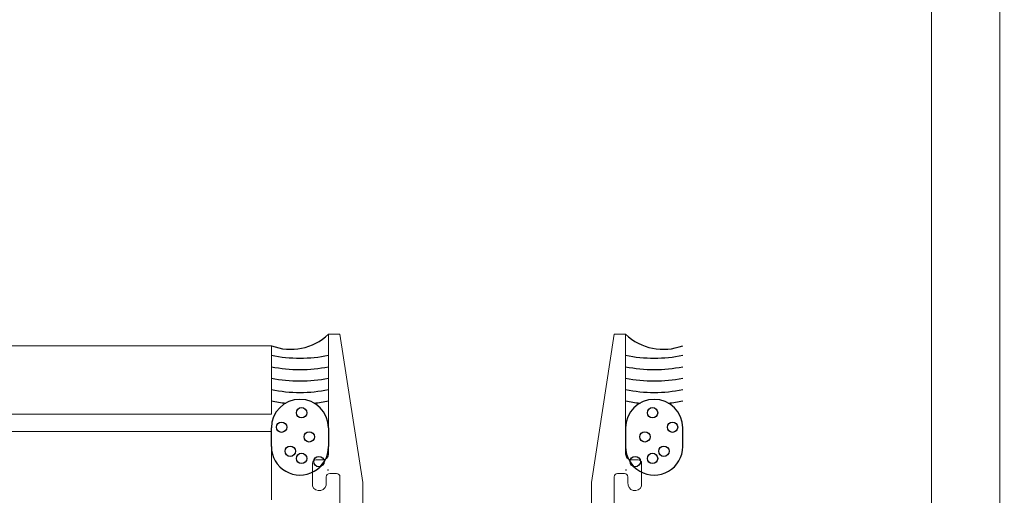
# Model space of a CAD drawing. Header units: inches. Extents: x -647532 to 3008597, y -136987 to 2557681.
# Tile 126 of 153: x 49947 to 50033, y 48855 to 48896. Entities that reach past the tile are written whole.
import ezdxf
from ezdxf import colors
from ezdxf.entities.mleader import LeaderData, LeaderLine
from ezdxf.enums import TextEntityAlignment as Align
from ezdxf.math import Vec2, Vec3

# ---------------------------------------------------------------- set-up
doc = ezdxf.new("R2010")
doc.units = ezdxf.units.IN
doc.header["$MEASUREMENT"] = 0
doc.layers.add('ARCH', color=8, linetype='Continuous')
for name, color, linetype, lineweight in [('FURN', 8, 'Continuous', 5), ('FURN-HATCH', 8, 'Continuous', 5), ('YD-EXTERNAL 1', 8, 'Continuous', 5)]:
    doc.layers.add(name, color=color, linetype=linetype, lineweight=lineweight)
doc.styles.add('ARIAL', font='arial.ttf')
doc.styles.get("Standard").update_dxf_attribs({"font": 'arial.ttf'})

# ---------------------------------------------------------------- blocks, each defined once
blk = doc.blocks.new('BIAL-IT1I-KGD-001-IN-DWG-141 LEVEL 2 - OVERALL FIRE EXIT PLAN$0$A$C258E6B3D')
at = {"lineweight": -3, "ltscale": 1000}
for p, q in [((158.84, 4844.444), (157.209, 4844.444)), ((157.209, 4839.444), (158.84, 4839.444)), ((157.209, 4813.444), (158.84, 4813.444)), ((158.84, 4808.444), (157.209, 4808.444))]:
    blk.add_line(p, q, dxfattribs=at)
for p, q in [((160.001, 4839.944), (160.001, 4840.544)), ((160.301, 4840.844), (162.305, 4840.844)), ((149, 4839.444), (159.501, 4839.444)), ((149, 4838.444), (149, 4839.444)), ((161.201, 4839.344), (161.201, 4838.744)), ((162.001, 4839.644), (161.501, 4839.644)), ((162, 4836.444), (149, 4838.444)), ((161.501, 4838.444), (183.501, 4838.444)), ((191.02, 4836.444), (162, 4836.444)), ((162, 4816.444), (149, 4814.444)), ((191.02, 4816.444), (162, 4816.444)), ((149, 4814.444), (149, 4813.444)), ((161.501, 4814.444), (183.501, 4814.444)), ((149, 4813.444), (159.501, 4813.444)), ((161.201, 4813.544), (161.201, 4814.144)), ((160.001, 4812.944), (160.001, 4812.344)), ((162.001, 4813.244), (161.501, 4813.244)), ((160.301, 4812.044), (162.305, 4812.044)), ((150, 2476.444), (150, 4808.444)), ((150, 4808.444), (156, 4808.444)), ((156, 4808.444), (156, 2476.444)), ((157.52, 2476.444), (157.52, 4808.444)), ((157.52, 4808.444), (163.52, 4808.444))]:
    blk.add_line(p, q)
for centre in [(157.142, 4843.551), (159.256, 4842.795), (155.874, 4841.797), (159.874, 4841.797), (157.988, 4841.132), (160.162, 4840.286), (160.162, 4812.602), (157.988, 4811.755), (155.874, 4811.09), (159.874, 4811.09), (159.256, 4810.093), (157.142, 4809.337)]:
    blk.add_circle(centre, 0.453, dxfattribs=at)
for centre, radius, start, end in [((143.57, 4841.944), 12.556, 351.65554, 351.65554), ((147.57, 4841.944), 12.556, 351.65554, 351.65554), ((145.551, 4842.734), 4.767, 316.3566, 21.02353), ((138.539, 4841.944), 12.556, 348.51485, 11.48515), ((139.539, 4841.944), 12.556, 348.51485, 11.48515), ((140.539, 4841.944), 12.556, 348.51485, 11.48515), ((141.539, 4841.944), 12.556, 348.51485, 11.48515), ((157.209, 4841.944), 2.5, 90, 270), ((142.539, 4841.944), 12.556, 5.63274, 11.48515), ((158.84, 4841.944), 2.5, 270, 90), ((142.539, 4841.944), 12.556, 348.51485, 354.36726), ((144.57, 4841.944), 12.556, 348.51485, 348.89943), ((148.57, 4841.944), 12.556, 348.51485, 348.89943), ((143.57, 4810.944), 12.556, 8.34446, 8.34446), ((147.57, 4810.944), 12.556, 8.34446, 8.34446), ((145.551, 4810.154), 4.767, 338.97647, 43.6434), ((138.539, 4810.944), 12.556, 348.51485, 11.48515), ((139.539, 4810.944), 12.556, 348.51485, 11.48515), ((140.539, 4810.944), 12.556, 348.51485, 11.48515), ((141.539, 4810.944), 12.556, 348.51485, 11.48515), ((157.209, 4810.944), 2.5, 90, 270), ((142.539, 4810.944), 12.556, 5.63274, 11.48515), ((144.57, 4810.944), 12.556, 11.10057, 11.48515), ((158.84, 4810.944), 2.5, 270, 90), ((148.57, 4810.944), 12.556, 11.10057, 11.48515), ((142.539, 4810.944), 12.556, 348.51485, 354.36726)]:
    blk.add_arc(centre, radius, start, end, dxfattribs=at)
for centre, radius, start, end in [((160.301, 4840.544), 0.3, 90, 180), ((162.083, 4840.261), 0.623, 262.45114, 69.14203), ((159.501, 4839.944), 0.5, 270, 0), ((161.501, 4839.344), 0.3, 90, 180), ((161.501, 4838.744), 0.3, 180, 270), ((161.501, 4814.144), 0.3, 90, 180), ((159.501, 4812.944), 0.5, 0, 90), ((161.501, 4813.544), 0.3, 180, 270), ((162.083, 4812.626), 0.623, 290.85797, 97.54886), ((160.301, 4812.344), 0.3, 180, 270)]:
    blk.add_arc(centre, radius, start, end)
blk = doc.blocks.new('BIAL-IT1I-KGD-001-IN-DWG-141 LEVEL 2 - OVERALL FIRE EXIT PLAN$0$TYPE 2')
blk.add_lwpolyline([(4082, 52.802), (118, 52.802), (118, 58.802), (4082, 58.802)])
blk = doc.blocks.new('_TagSlot')
at = {"color": 0, "linetype": 'ByBlock', "lineweight": -2, "transparency": 16777216}
for p, q in [((-4, 4), (4, 4)), ((-4, -4), (4, -4))]:
    blk.add_line(p, q, dxfattribs=at)
for centre, start, end in [((-4, 0), 90, 270), ((4, 0), 270, 90)]:
    blk.add_arc(centre, 4, start, end, dxfattribs=at)
at = {"layer": 'FURN', "color": 0, "transparency": 16777216, "style": 'ARIAL'}
blk.add_attdef('M-01', text='', height=2.5, dxfattribs=at).set_placement((0, -1.5), align=Align.CENTER)
blk = doc.blocks.new('_DotSmall')
at = {"color": 0, "linetype": 'ByBlock', "const_width": 0.5}
blk.add_lwpolyline([(-0.0625, 0, 1), (0.0625, 0, 1)], format="xyb", close=True, dxfattribs=at)
blk = doc.blocks.new('ARCH')
at = {"layer": 'YD-EXTERNAL 1', "rotation": 269.9999999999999}
for name, p in [('BIAL-IT1I-KGD-001-IN-DWG-141 LEVEL 2 - OVERALL FIRE EXIT PLAN$0$TYPE 2', (49974.044, 52662.363)), ('BIAL-IT1I-KGD-001-IN-DWG-141 LEVEL 2 - OVERALL FIRE EXIT PLAN$0$A$C258E6B3D', (45160.642, 49017.883))]:
    blk.add_blockref(name, p, dxfattribs=at)
at = {"layer": 'FURN-HATCH', "linetype": 'Continuous'}
ml = blk.add_multileader_block('Standard', dxfattribs=at)
ml.set_content('_TagSlot', color=256, scale=-11.71875)
ml.set_attribute('M-01', 'VNR1', width=0)
ml.set_leader_properties(color=256, linetype='ByLayer', lineweight=-1)
ml.set_arrow_properties(name='DOTSMALL')
ml.build(insert=Vec2(0, 0))
ml.multileader.update_dxf_attribs({"dogleg_length": 115.809, "arrow_head_size": 28.235})
ctx = ml.context
ctx.base_point, ctx.char_height, ctx.arrow_head_size, ctx.landing_gap_size, ctx.plane_origin = Vec3(101476.346, 52296.962), 200, 28.235, 4, Vec3(100757.024, 52076.672)
notes = []
notes.append((ctx, [(0, (0, 0, 0), (0, 0), (1, 0), 1, [])]))
ctx.block.insert, ctx.block.rotation, ctx.block.scale = Vec3(101570.096, 52296.962), 3.141593, Vec3(-11.71875, 11.71875, 11.71875)
ml = blk.add_multileader_block('Standard', dxfattribs=at)
ml.set_content('_TagSlot', color=256, scale=-11.71875)
ml.set_attribute('M-01', 'VNR1', width=0)
ml.set_leader_properties(color=256, linetype='ByLayer', lineweight=-1)
ml.set_arrow_properties(name='DOTSMALL')
ml.build(insert=Vec2(0, 0))
ml.multileader.update_dxf_attribs({"dogleg_length": 115.809, "arrow_head_size": 28.235})
ctx = ml.context
ctx.base_point, ctx.char_height, ctx.arrow_head_size, ctx.landing_gap_size, ctx.plane_origin = Vec3(97954.669, 52254.917), 200, 28.235, 4, Vec3(97235.347, 52034.627)
notes.append((ctx, [(0, (0, 0, 0), (0, 0), (1, 0), 1, [])]))
ctx.block.insert, ctx.block.rotation, ctx.block.scale = Vec3(98048.419, 52254.917), 3.141593, Vec3(-11.71875, 11.71875, 11.71875)
ml = blk.add_multileader_block('Standard', dxfattribs=at)
ml.set_content('_TagSlot', color=256, scale=-11.71875)
ml.set_attribute('M-01', 'VNR1', width=0)
ml.set_leader_properties(color=256, linetype='ByLayer', lineweight=-1)
ml.set_arrow_properties(name='DOTSMALL')
ml.build(insert=Vec2(0, 0))
ml.multileader.update_dxf_attribs({"dogleg_length": 115.809, "arrow_head_size": 28.235})
ctx = ml.context
ctx.base_point, ctx.char_height, ctx.arrow_head_size, ctx.landing_gap_size, ctx.plane_origin = Vec3(99751.234, 51693.272), 200, 28.235, 4, Vec3(99031.911, 51472.982)
notes.append((ctx, [(0, (0, 0, 0), (0, 0), (1, 0), 1, [])]))
ctx.block.insert, ctx.block.rotation, ctx.block.scale = Vec3(99844.984, 51693.272), 3.141593, Vec3(-11.71875, 11.71875, 11.71875)
for ctx, leaders in notes:
    for number, flags, end, landing, length, lines in leaders:
        leader = LeaderData()
        leader.index, (leader.has_last_leader_line, leader.has_dogleg_vector, leader.attachment_direction) = number, flags
        leader.last_leader_point, leader.dogleg_vector, leader.dogleg_length = Vec3(end), Vec3(landing), length
        for number, points, colour, breaks in lines:
            line = LeaderLine()
            line.index, line.vertices, line.color, line.breaks = number, Vec3.list(points), colors.encode_raw_color(colour), breaks
            leader.lines.append(line)
        ctx.leaders.append(leader)

msp = doc.modelspace()

# ---------------------------------------------------------------- block references
at = {"layer": 'ARCH'}
msp.add_blockref('ARCH', (0, 0), dxfattribs=at)

doc.saveas('drawing.dxf')
